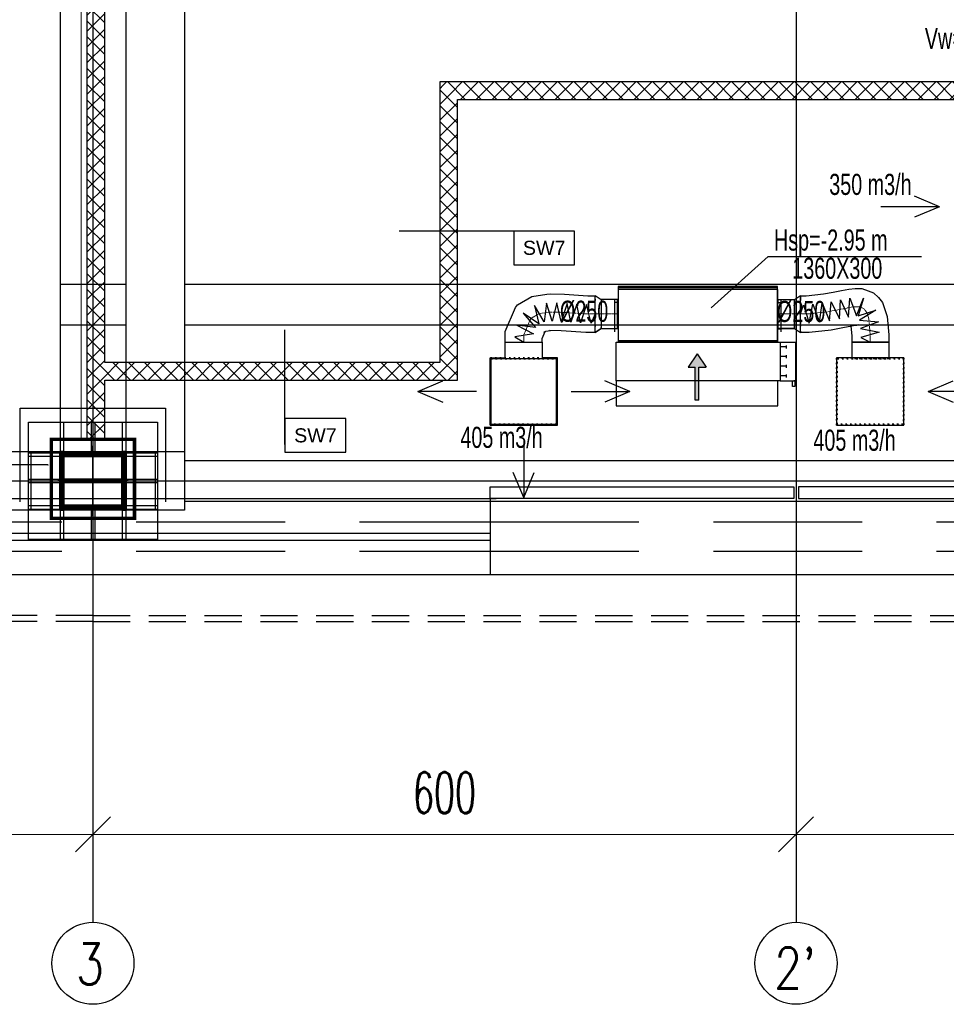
# Model space of a CAD drawing. Header units: centimetres. Extents: x -228435 to 46820, y -89367 to 152985.
# Tile 159 of 252: x -11165 to -3257, y 533 to 8936. Entities that reach past the tile are written whole.
import ezdxf

# ---------------------------------------------------------------- set-up
doc = ezdxf.new("R2010")
doc.units = ezdxf.units.CM
doc.header["$LTSCALE"] = 50
doc.header["$PDMODE"] = 35
doc.header["$PDSIZE"] = 0.1
for name, pattern in [('CADVENT_CENTERLINE', [9.9, 7.4, -1, 0.5, -1]), ('CADVENT_HIDDEN', [0.8, 0.25, -0.55]), ('Kondygnacja  -0_5$0$HIDDEN', [9.525, 6.35, -3.175]), ('Kondygnacja  -0_5$0$HIDDEN2', [4.7625, 3.175, -1.5875]), ('Osie rzutów$0$DASHDOT2', [12.7, 6.35, -3.175, 0, -3.175])]:
    doc.linetypes.add(name, pattern=pattern)
doc.layers.get('0').update_dxf_attribs({"color": 8})
doc.layers.get('DEFPOINTS').update_dxf_attribs({"color": 8})
for name, color, linetype in [('01-103-Went PP_poziom-0_5$0$L_Nawiew', 3, 'Continuous'), ('bgde-nawiewEXP', 1, 'Continuous'), ('bgde-nawiewHIDDEN', 1, 'Continuous'), ('bgde-tekst', 7, 'Continuous'), ('bgde-wywiewSOL', 5, 'Continuous'), ('bgde_AJ_strzałki', 7, 'Continuous'), ('bgde_VAV', 7, 'Continuous'), ('Kondygnacja  -0_5$0$ARCH_GK', 8, 'Continuous'), ('Kondygnacja  -0_5$0$ARCH_INFO_ODPORNOŚĆ OGNIOWA', 8, 'Continuous'), ('Kondygnacja  -0_5$0$ARCH_INFO_OPISY_PRZEGRODY', 8, 'Continuous'), ('Kondygnacja  -0_5$0$ARCH_KONSTR_POWYŻEJ RZUTU', 8, 'Kondygnacja  -0_5$0$HIDDEN'), ('Kondygnacja  -0_5$0$ARCH_KONSTR_POWYŻEJ RZUTU_IST', 8, 'Kondygnacja  -0_5$0$HIDDEN2'), ('Kondygnacja  -0_5$0$ARCH_KONSTRUKCJA_NIEWIDOCZNA', 8, 'Continuous'), ('Kondygnacja  -0_5$0$ARCH_NIEWIDOK_IST', 8, 'Kondygnacja  -0_5$0$HIDDEN'), ('Kondygnacja  -0_5$0$ARCH_OKŁADZINA', 8, 'Continuous'), ('Kondygnacja  -0_5$0$ARCH_SŁUPY', 8, 'Continuous'), ('Kondygnacja  -0_5$0$ARCH_WIDOK_IST', 8, 'Continuous'), ('Kondygnacja  -0_5$0$ARCH_ŚLUSARKA_OKNA_IST', 8, 'Continuous'), ('Osie rzutów$0$ARCH_INFO_OSIE_IST', 8, 'Osie rzutów$0$DASHDOT2'), ('Osie rzutów$0$ARCH_INFO_OSIE_OPISY_IST', 8, 'Continuous')]:
    doc.layers.add(name, color=color, linetype=linetype)
for name, color, linetype, lineweight in [('bgde-nawiewCEN', 7, 'Continuous', 13), ('Kondygnacja  -0_5$0$ARCH_WIDOK', 8, 'Continuous', 13), ('Osie rzutów$0$ARCH_INFO_WYMIARY', 8, 'Continuous', 9)]:
    doc.layers.add(name, color=color, linetype=linetype, lineweight=lineweight)
doc.styles.add('Kondygnacja  -0_5$0$Arial', font='ARIAL.TTF')
doc.styles.add('Kondygnacja  -0_5$0$Standard', font='txt')
doc.styles.add('Osie rzutów$0$ROMANS-250-CM', font='romans.shx', dxfattribs={"width": 0.8, "height": 50})
doc.styles.add('Osie rzutów$0$wymiary_cuprum', font='Romans.shx', dxfattribs={"width": 0.6})
doc.dimstyles.new('Kondygnacja  -0_5$0$ISO-25', dxfattribs={"dimtxt": 2.5, "dimasz": 2.5, "dimexe": 1.25, "dimexo": 0.625, "dimtad": 1, "dimtxsty": 'Kondygnacja  -0_5$0$Standard', "dimcen": 2.5, "dimadec": 0, "dimazin": 0, "dimtfac": 1, "dimtmove": 0, "dimatfit": 3, "dimfxl": 0, "dimarcsym": 0})
doc.dimstyles.new('Osie rzutów$0$ARCH_ CT', dxfattribs={"dimtxt": 20, "dimasz": 20, "dimexe": 12, "dimexo": 20, "dimgap": 5, "dimtad": 1, "dimdec": 1, "dimrnd": 0.5, "dimzin": 9, "dimdsep": 46, "dimtxsty": 'Osie rzutów$0$wymiary_cuprum', "dimblk": 'Osie rzutów$0$_Oblique', "dimcen": 8, "dimdle": 12, "dimclrd": 256, "dimclre": 256, "dimclrt": 55, "dimadec": 1, "dimazin": 0, "dimtfac": 1, "dimtdec": 1, "dimtmove": 1, "dimatfit": 2, "dimldrblk": 'Osie rzutów$0$_Dot', "dimfxl": 0, "dimtolj": 1, "dimtzin": 0, "dimlwd": -1, "dimlwe": -1, "dimarcsym": 0})
pattern_1 = [(45, (-22513.117, -27369.858), (-6.735192, 6.735192), [])]

# ---------------------------------------------------------------- blocks, each defined once
blk = doc.blocks.new('Osie rzutów$0$_Oblique')
at = {"color": 0, "linetype": 'ByBlock', "lineweight": -2}
blk.add_line((-0.5, -0.5), (0.5, 0.5), dxfattribs=at)
blk = doc.blocks.new('*D275')
at = {"layer": 'DEFPOINTS', "color": 0}
for p in [(11660, 4732.19), (12260, 4732.19), (12260, 4698.26)]:
    blk.add_point(p, dxfattribs=at)
at = {"layer": 'Osie rzutów$0$ARCH_INFO_WYMIARY'}
for p, q in [((11660, 4717.19), (11660, 4690.26)), ((12260, 4717.19), (12260, 4690.26)), ((11652, 4698.26), (12268, 4698.26))]:
    blk.add_line(p, q, dxfattribs=at)
at = {"layer": 'Osie rzutów$0$ARCH_INFO_WYMIARY', "xscale": 30, "yscale": 30, "zscale": 30, "rotation": 180}
blk.add_blockref('Osie rzutów$0$_Oblique', (11660, 4698.26), dxfattribs=at)
at = {"layer": 'Osie rzutów$0$ARCH_INFO_WYMIARY', "xscale": 30, "yscale": 30, "zscale": 30}
blk.add_blockref('Osie rzutów$0$_Oblique', (12260, 4698.26), dxfattribs=at)
at = {"layer": 'Osie rzutów$0$ARCH_INFO_WYMIARY', "color": 55, "insert": (11960, 4733.76), "char_height": 35, "attachment_point": 5, "style": 'Osie rzutów$0$wymiary_cuprum'}
blk.add_mtext('\\A1;600', dxfattribs=at)
blk = doc.blocks.new('Osie rzutów$0$_Dot')
at = {"color": 0, "linetype": 'ByBlock', "lineweight": -2}
blk.add_line((-0.5, 0), (-1, 0), dxfattribs=at)
at = {"color": 0, "linetype": 'ByBlock', "const_width": 0.5}
blk.add_lwpolyline([(-0.25, 0, 1), (0.25, 0, 1)], format="xyb", close=True, dxfattribs=at)
blk = doc.blocks.new('*D276')
at = {"layer": 'DEFPOINTS', "color": 0}
for p in [(11060, 4732.19), (11660, 4732.19), (11660, 4698.26)]:
    blk.add_point(p, dxfattribs=at)
at = {"layer": 'Osie rzutów$0$ARCH_INFO_WYMIARY'}
for p, q in [((11060, 4717.19), (11060, 4690.26)), ((11660, 4717.19), (11660, 4690.26)), ((11052, 4698.26), (11668, 4698.26))]:
    blk.add_line(p, q, dxfattribs=at)
at = {"layer": 'Osie rzutów$0$ARCH_INFO_WYMIARY', "xscale": 30, "yscale": 30, "zscale": 30, "rotation": 180}
blk.add_blockref('Osie rzutów$0$_Oblique', (11060, 4698.26), dxfattribs=at)
at = {"layer": 'Osie rzutów$0$ARCH_INFO_WYMIARY', "xscale": 30, "yscale": 30, "zscale": 30}
blk.add_blockref('Osie rzutów$0$_Oblique', (11660, 4698.26), dxfattribs=at)
at = {"layer": 'Osie rzutów$0$ARCH_INFO_WYMIARY', "color": 55, "insert": (11360, 4733.76), "char_height": 35, "attachment_point": 5, "style": 'Osie rzutów$0$wymiary_cuprum'}
blk.add_mtext('\\A1;600', dxfattribs=at)
blk = doc.blocks.new('*D277')
at = {"layer": 'DEFPOINTS', "color": 0}
for p in [(10460, 4732.19), (11060, 4732.19), (11060, 4698.26)]:
    blk.add_point(p, dxfattribs=at)
at = {"layer": 'Osie rzutów$0$ARCH_INFO_WYMIARY'}
for p, q in [((10460, 4717.19), (10460, 4690.26)), ((11060, 4717.19), (11060, 4690.26)), ((10452, 4698.26), (11068, 4698.26))]:
    blk.add_line(p, q, dxfattribs=at)
at = {"layer": 'Osie rzutów$0$ARCH_INFO_WYMIARY', "xscale": 30, "yscale": 30, "zscale": 30, "rotation": 180}
blk.add_blockref('Osie rzutów$0$_Oblique', (10460, 4698.26), dxfattribs=at)
at = {"layer": 'Osie rzutów$0$ARCH_INFO_WYMIARY', "xscale": 30, "yscale": 30, "zscale": 30}
blk.add_blockref('Osie rzutów$0$_Oblique', (11060, 4698.26), dxfattribs=at)
at = {"layer": 'Osie rzutów$0$ARCH_INFO_WYMIARY', "color": 55, "insert": (10760, 4733.76), "char_height": 35, "attachment_point": 5, "style": 'Osie rzutów$0$wymiary_cuprum'}
blk.add_mtext('\\A1;600', dxfattribs=at)
blk = doc.blocks.new('Kondygnacja  -0_5$0$_Dot')
at = {"color": 0, "linetype": 'ByBlock', "lineweight": -2}
blk.add_line((-0.5, 0), (-1, 0), dxfattribs=at)
at = {"color": 0, "linetype": 'ByBlock', "const_width": 0.5}
blk.add_lwpolyline([(-0.25, 0, 1), (0.25, 0, 1)], format="xyb", close=True, dxfattribs=at)
blk = doc.blocks.new('Kondygnacja  -0_5$0$konstrukcja istniejąca -0.5')
at = {"layer": 'Kondygnacja  -0_5$0$ARCH_KONSTR_POWYŻEJ RZUTU_IST', "ltscale": 10}
for p, q in [((11138, 5017.5), (12181.55, 5017.5)), ((12181.55, 4982.5), (11138, 4982.5))]:
    blk.add_line(p, q, dxfattribs=at)
for points in [[(11032, 6175), (11032, 5025)], [(11088, 6175), (11088, 5025)], [(11138, 6175), (11138, 5025)], [(11032, 5167.89), (11088, 5167.89)], [(11138, 5167.89), (12182, 5167.89)], [(11088, 5132.89), (11032, 5132.89)], [(12182, 5132.89), (11138, 5132.89)], [(11138, 4975), (10982, 4975), (10982, 5025), (11138, 5025), (11138, 4975)]]:
    blk.add_lwpolyline(points, dxfattribs=at)
at = {"layer": 'Kondygnacja  -0_5$0$ARCH_KONSTR_POWYŻEJ RZUTU_IST', "ltscale": 10, "elevation": 0}
for points in [[(11007, 5025), (11007, 4975)], [(11113, 5025), (11113, 4975)]]:
    blk.add_lwpolyline(points, dxfattribs=at)
blk = doc.blocks.new('*a368')
at = {"layer": 'bgde-tekst'}
blk.add_line((0, 0), (1310, 0), dxfattribs=at)
blk = doc.blocks.new('A$C5B3E7367')
at = {"layer": '01-103-Went PP_poziom-0_5$0$L_Nawiew'}
h = blk.add_hatch(color=256, dxfattribs=at)
h.paths.add_polyline_path([(215, 704), (215, 674), (331.7, 674), (331.7, 612.1), (445.9, 689), (331.7, 765.9), (331.7, 704)])
h.paths.add_polyline_path([(48.3, 704), (48.3, 674), (215, 674), (215, 704)])
for p, q in [((215, 1525), (165, 1525)), ((165, 1525), (165, 1505)), ((215, 1400), (215, 1530)), ((545, 1530), (215, 1530)), ((215, 1530), (215, 1515)), ((545, 1400), (545, 1530)), ((165, 1505), (215, 1505)), ((243.8, 1452), (268.8, 1452)), ((256.2, 1452), (256.2, 1400)), ((326.2, 1452), (351.2, 1452)), ((338.8, 1452), (338.8, 1400)), ((408.8, 1452), (433.8, 1452)), ((421.2, 1452), (421.2, 1400)), ((491.2, 1452), (516.2, 1452)), ((503.8, 1452), (503.8, 1400)), ((0, 1378), (215, 1378)), ((0, 0), (0, 1378)), ((545, 1400), (215, 1400)), ((215, 1400), (215, 1378)), ((215, 1378), (215, 0)), ((545, 0), (545, 1400)), ((445.9, 689), (331.7, 765.9)), ((331.7, 704), (331.7, 765.9)), ((48.3, 704), (331.7, 704)), ((48.3, 704), (48.3, 674)), ((48.3, 674), (331.7, 674)), ((445.9, 689), (331.7, 612.1)), ((331.7, 612.1), (331.7, 674)), ((215, 0), (0, 0)), ((215, 0), (545, 0))]:
    blk.add_line(p, q, dxfattribs=at)
blk = doc.blocks.new('A$C53CA46B8')
at = {"layer": 'bgde-wywiewSOL'}
for p, q in [((112.9, 511.1), (-162.1, 511.1)), ((-137.1, 481.1), (-137.1, 511.1)), ((87.9, 481.1), (87.9, 511.1)), ((200.4, 481.1), (-249.6, 481.1)), ((-249.6, 481.1), (-249.6, -878.9)), ((200.4, 481.1), (200.4, -878.9)), ((200.4, -878.9), (-249.6, -878.9)), ((112.9, -908.9), (-162.1, -908.9)), ((-137.1, -878.9), (-137.1, -908.9)), ((87.9, -878.9), (87.9, -908.9))]:
    blk.add_line(p, q, dxfattribs=at)
at = {"layer": '01-103-Went PP_poziom-0_5$0$L_Nawiew'}
blk.add_blockref('A$C5B3E7367', (-794.6, -893.9), dxfattribs=at)
blk = doc.blocks.new('strzałki')
at = {"layer": 'bgde_AJ_strzałki'}
for p, q in [((-903.6, 0), (-691.1, 89.7, 3433)), ((903.6, 0), (691.1, 89.7, 3433)), ((-403.6, 0), (-903.6, 0)), ((-903.6, 0), (-691.1, -89.7, 3433)), ((403.6, 0), (903.6, 0)), ((903.6, 0), (691.1, -89.7, 3433)), ((0, -403.6), (0, -903.6)), ((0, -903.6), (-89.7, -691.1, 3433)), ((0, -903.6), (89.7, -691.1, 3433))]:
    blk.add_line(p, q, dxfattribs=at)
blk = doc.blocks.new('Osie rzutów')
at = {"layer": 'Osie rzutów$0$ARCH_INFO_OSIE_IST', "ltscale": 10}
for p, q in [((11060, 12510), (11060, 4623.26)), ((11660, 12510), (11660, 4623.26)), ((11060, 4970), (11060, 5030)), ((4436.04, 5000), (15156.54, 5000)), ((11090, 5000), (11030, 5000))]:
    blk.add_line(p, q, dxfattribs=at)
at = {"layer": 'Osie rzutów$0$ARCH_INFO_OSIE_OPISY_IST'}
for centre in [(11060, 4588.26), (11660, 4588.26)]:
    blk.add_circle(centre, 35, dxfattribs=at)
at = {"layer": 'Osie rzutów$0$ARCH_INFO_OSIE_OPISY_IST', "style": 'Osie rzutów$0$ROMANS-250-CM', "width": 0.8}
for s, p in [('3', (11045.56, 4570.23)), ("2'", (11641.26, 4566.62))]:
    blk.add_text(s, height=35, dxfattribs=at).set_placement(p)
at = {"layer": 'Osie rzutów$0$ARCH_INFO_WYMIARY'}
for base, p1, p2, picture, middle in [((11060, 4698.26), (10460, 4732.19), (11060, 4732.19), '*D277', (10760, 4733.76)), ((11660, 4698.26), (11060, 4732.19), (11660, 4732.19), '*D276', (11360, 4733.76)), ((12260, 4698.26), (11660, 4732.19), (12260, 4732.19), '*D275', (11960, 4733.76))]:
    dim = blk.add_linear_dim(base=base, p1=p1, p2=p2, dimstyle='Osie rzutów$0$ARCH_ CT', override={"dimtxt": 35, "dimasz": 30, "dimexe": 8, "dimexo": 15, "dimgap": 18, "dimdle": 8}, dxfattribs=at)
    dim.commit()
    dim.dimension.update_dxf_attribs({"geometry": picture, "text_midpoint": middle})

msp = doc.modelspace()

# ---------------------------------------------------------------- hatches: boundary and pattern name
at = {"layer": 'Kondygnacja  -0_5$0$ARCH_GK', "linetype": 'Continuous', "lineweight": -3}
h = msp.add_hatch(dxfattribs=at)
h.set_pattern_fill('ANSI37', color=256, scale=30, angle=-360, style=0)
h.set_pattern_definition([(45, (-121140, -45000), (-67.35192, 67.35192), []), (135, (-121140, -45000), (-67.35192, -67.35192), [])])
h.paths.add_polyline_path([(-10440, 14070), (-10590, 14220), (-10590, 5935), (-10477.5, 5935), (-10440, 6010)], flags=0)
h.paths.add_polyline_path([(-10440, 5860), (-10477.5, 5935), (-10590, 5935), (-10590, 5355), (-10440, 5355)], flags=0)
h = msp.add_hatch(dxfattribs=at)
h.set_pattern_fill('ANSI37', color=256, scale=30, angle=-360, style=0)
h.set_pattern_definition([(45, (-121140, -45000), (-67.35192, 67.35192), []), (135, (-121140, -45000), (-67.35192, -67.35192), [])])
h.paths.add_polyline_path([(-7580, 8405), (-7430, 8255), (2050, 8255), (1900, 8405)], flags=0)
h = msp.add_hatch(dxfattribs=at)
h.set_pattern_fill('ANSI37', color=256, scale=30, angle=-360, style=0)
h.set_pattern_definition([(45, (-121140, -45000), (-67.35192, 67.35192), []), (135, (-121140, -45000), (-67.35192, -67.35192), [])])
h.paths.add_polyline_path([(-7430, 8255), (-7580, 8405), (-7580, 6010), (-7430, 5860)], flags=0)
h = msp.add_hatch(dxfattribs=at)
h.set_pattern_fill('ANSI37', color=256, scale=30, style=0)
h.set_pattern_definition([(45, (-121140, -45000), (-67.35192, 67.35192), []), (135, (-121140, -45000), (-67.35192, -67.35192), [])])
h.paths.add_polyline_path([(-7430, 5860), (-7580, 6010), (-10440, 6010), (-10477.5, 5935), (-10440, 5860)], flags=0)
at = {"layer": 'Kondygnacja  -0_5$0$ARCH_SŁUPY', "lineweight": 40}
h = msp.add_hatch(dxfattribs=at)
h.set_pattern_fill('ANSI31', color=256, scale=3, style=0)
h.set_pattern_definition(pattern_1)
h.paths.add_polyline_path([(-10820, 4750), (-10790, 4750), (-10790, 5250), (-10820, 5250)])
h = msp.add_hatch(dxfattribs=at)
h.set_pattern_fill('ANSI31', color=256, scale=3, style=0)
h.set_pattern_definition(pattern_1)
h.paths.add_polyline_path([(-10290, 5210), (-10290, 5240), (-10790, 5240), (-10790, 5210)])
h = msp.add_hatch(dxfattribs=at)
h.set_pattern_fill('ANSI31', color=256, scale=3, style=0)
h.set_pattern_definition(pattern_1)
h.paths.add_polyline_path([(-10290, 4750), (-10260, 4750), (-10260, 5250), (-10290, 5250)])
h = msp.add_hatch(dxfattribs=at)
h.set_pattern_fill('ANSI31', color=256, scale=3, style=0)
h.set_pattern_definition(pattern_1)
h.paths.add_polyline_path([(-10290, 4985), (-10290, 5015), (-10790, 5015), (-10790, 4985)])
h = msp.add_hatch(dxfattribs=at)
h.set_pattern_fill('ANSI31', color=256, scale=3, style=0)
h.set_pattern_definition(pattern_1)
h.paths.add_polyline_path([(-10290, 4760), (-10290, 4790), (-10790, 4790), (-10790, 4760)])

# ---------------------------------------------------------------- linework, layer by layer
at = {"layer": 'bgde-nawiewCEN', "linetype": 'CADVENT_CENTERLINE', "ltscale": 0.06}
for p, q in [((-4107.669, 6475.004), (-4182.32, 6459.549)), ((-4046.936, 6484.994), (-4107.669, 6475.004)), ((-3998.9, 6485.106), (-4046.936, 6484.994)), ((-3962.338, 6470.926), (-3998.9, 6485.106)), ((-6804.18, 6385.844), (-6734.533, 6426.829)), ((-6734.533, 6426.829), (-6641.811, 6441.046)), ((-6641.811, 6441.046), (-6528.775, 6438.642)), ((-6528.775, 6438.642), (-6325.492, 6424.545)), ((-6325.492, 6424.545), (-6252.8, 6424.545)), ((-6252.8, 6424.545), (-6202.8, 6424.545)), ((-6202.8, 6424.545), (-6062.8, 6424.545)), ((-6058.8, 6424.545), (-6062.8, 6424.545)), ((-4698.8, 6424.545), (-4694.8, 6424.545)), ((-4552.005, 6424.545), (-4694.8, 6424.545)), ((-4502.005, 6424.545), (-4552.005, 6424.545)), ((-4440.135, 6424.545), (-4502.005, 6424.545)), ((-4272.112, 6443.045), (-4440.135, 6424.545)), ((-4182.32, 6459.549), (-4272.112, 6443.045)), ((-3936.027, 6438.039), (-3962.338, 6470.926)), ((-3918.748, 6382.032), (-3936.027, 6438.039)), ((-6863.21, 6245.473), (-6804.18, 6385.844)), ((-3906.39, 6240.743), (-3918.748, 6382.032)), ((-6863.21, 6182.997), (-6863.21, 6245.473)), ((-3906.39, 6182.997), (-3906.39, 6240.743))]:
    msp.add_line(p, q, dxfattribs=at)
at = {"layer": 'bgde-nawiewEXP', "linetype": 'Continuous'}
for points in [[(-6058.8, 6649.545), (-4698.8, 6649.545), (-4698.8, 6659.545), (-6058.8, 6659.545)], [(-6058.8, 6199.545), (-4698.8, 6199.545), (-4698.8, 6649.545), (-6058.8, 6649.545)], [(-4694.8, 6299.545), (-4694.8, 6549.545), (-4552.005, 6549.545), (-4552.005, 6299.545)], [(-7143.21, 5482.997), (-6583.21, 5482.997), (-6583.21, 6042.997), (-7143.21, 6042.997)], [(-4193.89, 5475.497), (-3618.89, 5475.497), (-3618.89, 6050.497), (-4193.89, 6050.497)]]:
    msp.add_lwpolyline(points, close=True, dxfattribs=at)
for points in [[(-4502.005, 6579.622), (-4453.403, 6579.622), (-4305.3, 6595.93), (-4224.225, 6610.831), (-4151.221, 6625.945), (-4088.062, 6636.334), (-4034.501, 6641.496), (-3978.058, 6641.628), (-3924.769, 6622.967), (-3877.686, 6604.706), (-3836.909, 6565.533), (-3801.82, 6521.674), (-3783.715, 6472.567), (-3762.61, 6404.161), (-3748.89, 6247.3), (-3748.89, 6182.997), (-4063.89, 6182.997), (-4063.89, 6050.497)], [(-7020.71, 6182.997), (-7020.71, 6276.301), (-6935.091, 6479.9), (-6917.304, 6501.919), (-6793.334, 6574.869), (-6667.38, 6594.183), (-6638.535, 6596.937), (-6514.639, 6594.302), (-6317.48, 6580.629), (-6252.8, 6580.629)], [(-6252.8, 6551.955), (-6252.8, 6582.045), (-6202.8, 6549.545), (-6202.8, 6299.545), (-6062.8, 6299.545), (-6062.8, 6549.545), (-6202.8, 6549.545), (-6202.8, 6299.545), (-6202.8, 6299.545), (-6252.8, 6267.045)], [(-6252.8, 6549.811), (-6252.8, 6578.835)], [(-4694.8, 6299.545), (-4552.005, 6299.545), (-4552.005, 6549.545), (-4502.005, 6582.045), (-4502.005, 6555.431)], [(-4502.005, 6553.658), (-4502.005, 6578.894)], [(-6252.8, 6549.811), (-6252.8, 6538.285)], [(-6252.8, 6452.863), (-6252.8, 6544.456)], [(-6252.8, 6445.613), (-6252.8, 6528.165)], [(-6062.8, 6299.545), (-6062.8, 6549.545), (-6058.8, 6549.545)], [(-4698.8, 6549.545), (-4694.8, 6549.545), (-4694.8, 6540.03)], [(-4694.8, 6540.03), (-4694.8, 6549.545)], [(-4694.8, 6512.933), (-4694.8, 6540.03)], [(-4694.8, 6540.03), (-4694.8, 6512.933)], [(-4694.8, 6424.545), (-4694.8, 6512.933)], [(-4502.005, 6553.658), (-4502.005, 6538.764)], [(-4502.005, 6484.817), (-4502.005, 6547.38)], [(-4502.005, 6452.06), (-4502.005, 6528.307)], [(-4502.005, 6484.817), (-4502.005, 6459)], [(-6252.8, 6445.613), (-6252.8, 6430.268)], [(-6252.8, 6337.182), (-6252.8, 6439.624)], [(-6252.8, 6329.074), (-6252.8, 6416.796)], [(-4694.8, 6424.545), (-4694.8, 6376.709)], [(-4694.8, 6376.709), (-4694.8, 6424.545)], [(-4502.005, 6452.06), (-4502.005, 6431.426)], [(-4502.005, 6364.272), (-4502.005, 6444.787)], [(-4502.005, 6334.345), (-4502.005, 6416.938)], [(-6645.087, 6285.155), (-6542.91, 6282.982), (-6333.504, 6268.46), (-6252.8, 6268.46), (-6252.8, 6309.966)], [(-6252.8, 6329.074), (-6252.8, 6318.899)], [(-6252.8, 6272.678), (-6252.8, 6325.959)], [(-6202.8, 6299.545), (-6202.8, 6309.06)], [(-4694.8, 6336.156), (-4694.8, 6376.709)], [(-4694.8, 6376.709), (-4694.8, 6336.156)], [(-4694.8, 6336.156), (-4694.8, 6309.06)], [(-4694.8, 6299.545), (-4694.8, 6336.156)], [(-4502.005, 6364.272), (-4502.005, 6342.385)], [(-4502.005, 6334.345), (-4502.005, 6320.057)], [(-4502.005, 6269.467), (-4426.868, 6269.467), (-4238.924, 6290.161), (-4140.415, 6308.267), (-4064.117, 6324.062), (-4005.811, 6333.654)], [(-4502.005, 6279.034), (-4502.005, 6330.336)], [(-4502.005, 6269.467), (-4502.005, 6310.024)], [(-4071.615, 6322.51), (-4063.89, 6234.186), (-4063.89, 6182.997), (-3748.89, 6182.997), (-3748.89, 6050.497)], [(-4036.866, 6328.545), (-4019.742, 6328.585)], [(-7020.71, 6182.997), (-6705.71, 6182.997), (-6705.71, 6214.645), (-6679.724, 6276.438)], [(-6691.056, 6269.77), (-6675.731, 6278.788), (-6635.53, 6284.952)], [(-6252.8, 6268.46), (-6252.8, 6267.045), (-6202.8, 6299.545)], [(-6062.8, 6299.545), (-6058.8, 6299.545)], [(-4698.8, 6299.545), (-4694.8, 6299.545)], [(-4694.8, 6299.545), (-4698.8, 6299.545)], [(-4552.005, 6299.545), (-4502.005, 6267.045), (-4502.005, 6269.467)], [(-4502.005, 6279.034), (-4502.005, 6273.898)], [(-7020.71, 6042.997), (-7020.71, 6182.997), (-6705.71, 6182.997), (-6705.71, 6042.997)], [(-7150.71, 5475.497), (-6575.71, 5475.497), (-6575.71, 6050.497), (-6705.71, 6050.497)], [(-7150.71, 5475.497), (-7150.71, 6050.497), (-7020.71, 6050.497)]]:
    msp.add_lwpolyline(points, dxfattribs=at)
at = {"layer": 'bgde-nawiewHIDDEN', "linetype": 'CADVENT_HIDDEN'}
for points in [[(-6252.8, 6580.629), (-6252.8, 6578.835)], [(-4502.005, 6579.622), (-4502.005, 6578.894)], [(-4502.005, 6547.38), (-4502.005, 6555.431)], [(-6252.8, 6544.456), (-6252.8, 6551.955)], [(-6252.8, 6528.165), (-6252.8, 6538.285)], [(-6058.8, 6299.545), (-6058.8, 6549.545)], [(-4698.8, 6299.545), (-4698.8, 6549.545)], [(-4502.005, 6528.307), (-4502.005, 6538.764)], [(-6252.8, 6439.624), (-6252.8, 6452.863)], [(-6252.8, 6416.796), (-6252.8, 6430.268)], [(-4502.005, 6444.787), (-4502.005, 6459)], [(-4502.005, 6416.938), (-4502.005, 6431.426)], [(-6252.8, 6325.959), (-6252.8, 6337.182)], [(-6252.8, 6309.966), (-6252.8, 6318.899)], [(-4502.005, 6330.336), (-4502.005, 6342.385)], [(-4502.005, 6310.024), (-4502.005, 6320.057)], [(-6252.8, 6268.46), (-6252.8, 6272.678)], [(-4502.005, 6269.467), (-4502.005, 6273.898)], [(-7020.71, 6182.997), (-6705.71, 6182.997)], [(-4063.89, 6182.997), (-3748.89, 6182.997)]]:
    msp.add_lwpolyline(points, dxfattribs=at)
at = {"layer": 'bgde-nawiewHIDDEN'}
for points in [[(-4502.005, 6424.545), (-4475.266, 6503.557), (-4428.646, 6347.572), (-4395.628, 6507.484), (-4339.743, 6354.546), (-4316.647, 6516.048), (-4253.292, 6366.311), (-4239.99, 6528.511), (-4169.329, 6381.829), (-4161.305, 6544.345), (-4091.267, 6397.974), (-4079.673, 6560.073), (-4024.489, 6407.739), (-3965.316, 6558.321), (-4010.022, 6408.495), (-3858.423, 6457.216), (-3997.208, 6372.781), (-3835.442, 6357.813), (-3988.388, 6301.599), (-3829.023, 6268.813), (-3985.424, 6223.284), (-3906.39, 6182.997)], [(-6252.8, 6424.545), (-6289.388, 6346.163), (-6328.364, 6504.919), (-6378.85, 6349.709), (-6410.495, 6509.477), (-6461.447, 6355.138), (-6493.399, 6515.274), (-6544.015, 6360.642), (-6580.364, 6519.869), (-6621.666, 6362.805), (-6670.54, 6518.18), (-6689.311, 6357.071), (-6771.325, 6497.44), (-6736.136, 6340.217), (-6869.871, 6430.787), (-6762.49, 6310.558), (-6923.738, 6329.513), (-6779.309, 6255.506), (-6940.413, 6230.876), (-6863.21, 6182.997)]]:
    msp.add_lwpolyline(points, dxfattribs=at)
at = {"layer": 'bgde-nawiewHIDDEN', "linetype": 'CADVENT_HIDDEN'}
for points in [[(-7150.71, 5475.497), (-6575.71, 5475.497), (-6575.71, 6050.497), (-7150.71, 6050.497)], [(-7150.71, 6050.497), (-7150.71, 6050.497)], [(-7143.21, 5482.997), (-7143.21, 6042.997), (-6583.21, 6042.997), (-6583.21, 5482.997)], [(-7143.21, 6042.997), (-7143.21, 6042.997)], [(-7143.21, 6042.997), (-7143.21, 6042.997)], [(-7020.71, 6042.997), (-6705.71, 6042.997), (-7008.721, 6042.997)], [(-6583.21, 6042.997), (-6583.21, 6042.997)], [(-6575.71, 6050.497), (-6575.71, 6050.497)], [(-4193.89, 5475.497), (-4193.89, 6050.497), (-3618.89, 6050.497), (-3618.89, 5475.497)], [(-4186.39, 5482.997), (-4186.39, 6042.997), (-3626.39, 6042.997), (-3626.39, 5482.997)], [(-4186.39, 6042.997), (-4186.39, 6042.997)], [(-4063.89, 6042.997), (-3748.89, 6042.997), (-4051.901, 6042.997)], [(-3626.39, 6042.997), (-3626.39, 6042.997)], [(-3626.39, 6042.997), (-3626.39, 6042.997)], [(-7150.71, 5475.497), (-7150.71, 5475.497)], [(-7143.21, 5482.997), (-7143.21, 5482.997)], [(-6583.21, 5482.997), (-6583.21, 5482.997)], [(-6575.71, 5475.497), (-6575.71, 5475.497)], [(-4193.89, 5475.497), (-4193.89, 5475.497)], [(-4186.39, 5482.997), (-4186.39, 5482.997)], [(-3626.39, 5482.997), (-3626.39, 5482.997)]]:
    msp.add_lwpolyline(points, close=True, dxfattribs=at)
at = {"layer": 'bgde-tekst'}
msp.add_lwpolyline([(-4777.971, 6915.781), (-5264.623, 6477.415), (-5264.623, 6477.415)], dxfattribs=at)
at = {"layer": 'bgde-tekst', "elevation": 1920}
msp.add_lwpolyline([(-4777.971, 6915.781), (-5264.623, 6477.415), (-5264.623, 6477.415)], dxfattribs=at)
at = {"layer": 'bgde_AJ_strzałki'}
for q in [(-3527.946, 7429.187, 2286), (-3815.436, 7339.46, -1147), (-3527.946, 7249.733, 2286)]:
    msp.add_line((-3315.436, 7339.46, -1147), q, dxfattribs=at)
at = {"layer": 'Kondygnacja  -0_5$0$ARCH_GK', "linetype": 'Continuous', "lineweight": -3}
for p, q in [((-10590, 5355), (-10590, 14220)), ((-10440, 6010), (-10440, 14070)), ((1900, 8405), (-7580, 8405)), ((-7580, 8405), (-7580, 6010)), ((-7430, 8255), (2050, 8255)), ((-7430, 5860), (-7430, 8255)), ((-7580, 6010), (-10440, 6010)), ((-10440, 5355), (-10440, 5860)), ((-10440, 5860), (-7430, 5860)), ((-10590, 5355), (-10440, 5355))]:
    msp.add_line(p, q, dxfattribs=at)
at = {"layer": 'Kondygnacja  -0_5$0$ARCH_INFO_OPISY_PRZEGRODY'}
for points in [[(-6949.19, 7132.5), (-7925.81, 7132.5)], [(-8901.25, 5311.599), (-8901.25, 6288.219)]]:
    msp.add_lwpolyline(points, dxfattribs=at)
for points in [[(-6949.19, 6844.5), (-6429.19, 6844.5), (-6429.19, 7132.5), (-6949.19, 7132.5), (-6949.19, 6844.5)], [(-8901.25, 5243.996), (-8381.25, 5243.996), (-8381.25, 5531.996), (-8901.25, 5531.996), (-8901.25, 5243.996)]]:
    msp.add_lwpolyline(points, close=True, dxfattribs=at)
at = {"layer": 'Kondygnacja  -0_5$0$ARCH_KONSTRUKCJA_NIEWIDOCZNA'}
msp.add_lwpolyline([(-9990, 5500), (-9990, 4500), (-11090, 4500), (-11090, 5500)], close=True, dxfattribs=at)
for points in [[(-10820, 5500), (-10820, 5250)], [(-10790, 5500), (-10790, 5250)], [(-10555, 5500), (-10555, 5240)], [(-10525, 5500), (-10525, 5240)], [(-10290, 5500), (-10290, 5250)], [(-10260, 5500), (-10260, 5250)], [(-11090, 5240), (-10820, 5240)], [(-10260, 5240), (-9990, 5240)], [(-11090, 5210), (-10820, 5210)], [(-10260, 5210), (-9990, 5210)], [(-11090, 5015), (-10820, 5015)], [(-11090, 4985), (-10820, 4985)], [(-10260, 5015), (-9990, 5015)], [(-10260, 4985), (-9990, 4985)], [(-11090, 4790), (-10820, 4790)], [(-11090, 4760), (-10820, 4760)], [(-10820, 4750), (-10820, 4500)], [(-10790, 4750), (-10790, 4500)], [(-10555, 4760), (-10555, 4500)], [(-10525.06, 4760), (-10525.06, 4500)], [(-10290, 4750), (-10290, 4500)], [(-10260, 4790), (-9990, 4790)], [(-10260, 4760), (-9990, 4760)], [(-10260, 4750), (-10260, 4500)]]:
    msp.add_lwpolyline(points, dxfattribs=at)
at = {"layer": 'Kondygnacja  -0_5$0$ARCH_NIEWIDOK_IST', "ltscale": 4}
for p, q in [((-13980, 4650), (-7150, 4650)), ((-7150, 4650), (13810, 4650)), ((-13980, 4400), (-7150, 4400)), ((-7150, 4400), (14060, 4400))]:
    msp.add_line(p, q, dxfattribs=at)
at = {"layer": 'Kondygnacja  -0_5$0$ARCH_NIEWIDOK_IST'}
for points in [[(-10540, 3800), (1460, 3799.984), (2460, 2799.984), (3460, 3799.984), (3460, 4750)], [(-10540, 3850), (1480.711, 3849.984), (2460, 2870.695), (3410, 3820.695), (3410, 4750)], [(-10540, 3800.015), (-22700, 3799.984), (-23700, 2799.984), (-24700, 3799.984), (-24700, 4349.984)], [(-10540, 3850), (-22720.711, 3849.984), (-23700, 2870.695), (-24650, 3820.695), (-24650, 4349.984)]]:
    msp.add_lwpolyline(points, dxfattribs=at)
at = {"layer": 'Kondygnacja  -0_5$0$ARCH_OKŁADZINA'}
msp.add_lwpolyline([(-11160, 4820), (-11160, 5620), (-9920, 5620), (-9920, 4820)], dxfattribs=at)
at = {"layer": 'Kondygnacja  -0_5$0$ARCH_SŁUPY', "lineweight": 40}
for p, q in [((-10790, 5015), (-10290, 5015)), ((-10290, 4985), (-10790, 4985))]:
    msp.add_line(p, q, dxfattribs=at)
at = {"layer": 'Kondygnacja  -0_5$0$ARCH_SŁUPY', "lineweight": 50, "const_width": 30}
msp.add_lwpolyline([(-10895, 5355), (-10185, 5355), (-10185, 4680), (-10895, 4680)], close=True, dxfattribs=at)
at = {"layer": 'Kondygnacja  -0_5$0$ARCH_SŁUPY', "lineweight": 40}
for points in [[(-10820, 5250), (-10790, 5250), (-10790, 4750), (-10820, 4750)], [(-10290, 5250), (-10260, 5250), (-10260, 4750), (-10290, 4750)]]:
    msp.add_lwpolyline(points, close=True, dxfattribs=at)
for points in [[(-10290, 5240), (-10790, 5240)], [(-10790, 5210), (-10290, 5210)], [(-10290, 4790), (-10790, 4790)], [(-10790, 4760), (-10290, 4760)]]:
    msp.add_lwpolyline(points, dxfattribs=at)
at = {"layer": 'Kondygnacja  -0_5$0$ARCH_WIDOK'}
msp.add_lwpolyline([(-10640, 5355), (-10640, 14270), (7830, 14270)], dxfattribs=at)
at = {"layer": 'Kondygnacja  -0_5$0$ARCH_WIDOK_IST'}
for p, q in [((-13980, 4850), (-7100, 4850)), ((-13980, 4200), (-7100, 4200))]:
    msp.add_line(p, q, dxfattribs=at)
for points in [[(-7150, 4850), (-7150, 4950), (-4560, 4950), (-4560, 4850)], [(-4520, 4850), (-1930, 4850), (-1930, 4950), (-4520, 4950)]]:
    msp.add_lwpolyline(points, close=True, dxfattribs=at)
msp.add_lwpolyline([(-7150, 4850), (-7150, 4200), (-1980, 4200)], dxfattribs=at)
at = {"layer": 'Kondygnacja  -0_5$0$ARCH_ŚLUSARKA_OKNA_IST'}
for p, q in [((-7150, 4550), (-13980, 4550)), ((-7150, 4490), (-13980, 4490))]:
    msp.add_line(p, q, dxfattribs=at)

# ---------------------------------------------------------------- block references
at = {"layer": '01-103-Went PP_poziom-0_5$0$L_Nawiew', "xscale": -1, "rotation": 270}
msp.add_blockref('A$C53CA46B8', (-5179.939, 6433.991, -667.184), dxfattribs=at)
at = {"layer": 'bgde-tekst'}
for p in [(-4777.971, 6915.781), (-4777.971, 6915.781, 1920)]:
    msp.add_blockref('*a368', p, dxfattribs=at)
at = {"layer": 'bgde_AJ_strzałki'}
for p in [(-6863.207, 5762.997, -1147), (-2508.361, 5762.997, -1147)]:
    msp.add_blockref('strzałki', p, dxfattribs=at)
at = {"layer": 'Kondygnacja  -0_5$0$ARCH_KONSTR_POWYŻEJ RZUTU', "xscale": 10, "yscale": 10, "zscale": 10}
msp.add_blockref('Kondygnacja  -0_5$0$konstrukcja istniejąca -0.5', (-121140, -45000), dxfattribs=at)
at = {"layer": 'Osie rzutów$0$ARCH_INFO_OSIE_OPISY_IST', "xscale": 10, "yscale": 10, "zscale": 10}
msp.add_blockref('Osie rzutów', (-121140, -45000), dxfattribs=at)

# ---------------------------------------------------------------- texts
at = {"layer": 'bgde-tekst', "width": 0.7}
for s, p in [('350 m3/h ', (-4256.275, 7440.809, 4987)), ('Hsp=-2.95 m ', (-4727.971, 6965.781)), ('Hsp=-2.95 m ', (-4727.971, 6965.781, 1920)), ('1360X300', (-4571.79, 6725.005)), ('1360X300', (-4571.79, 6725.005, 1920)), ('%%c250', (-6554.699, 6358.041, -247.683)), ('%%c250', (-4702.718, 6356.137)), ('%%c250', (-4702.718, 6356.137, 1920)), ('405 m3/h ', (-7404.236, 5281.853)), ('405 m3/h ', (-7404.236, 5281.853, 1920)), ('405 m3/h ', (-4391.627, 5257.171)), ('405 m3/h ', (-4391.627, 5257.171, 1920))]:
    msp.add_text(s, height=180, dxfattribs=at).set_placement(p)
at = {"layer": 'bgde_VAV', "width": 0.7}
msp.add_text('Vw=350m3/h ', height=180, dxfattribs=at).set_placement((-3440.658, 8686.646, 4987))
at = {"layer": 'Kondygnacja  -0_5$0$ARCH_INFO_OPISY_PRZEGRODY', "char_height": 120, "width": 520, "attachment_point": 5, "style": 'Kondygnacja  -0_5$0$Arial'}
for insert in [(-6689.19, 6988.5), (-8641.25, 5387.996)]:
    msp.add_mtext('SW7', dxfattribs=dict(at, insert=insert))

# ---------------------------------------------------------------- leaders
at = {"layer": 'Kondygnacja  -0_5$0$ARCH_INFO_ODPORNOŚĆ OGNIOWA'}
msp.add_leader([(-10923.742, 5136.096), (-11296.232, 5136.096), (-12039.711, 5136.096)], dimstyle='Kondygnacja  -0_5$0$ISO-25', override={"dimscale": 5, "dimasz": 2, "dimtad": 0, "dimldrblk": 'Kondygnacja  -0_5$0$_Dot'}, dxfattribs=at)

doc.saveas('drawing.dxf')
